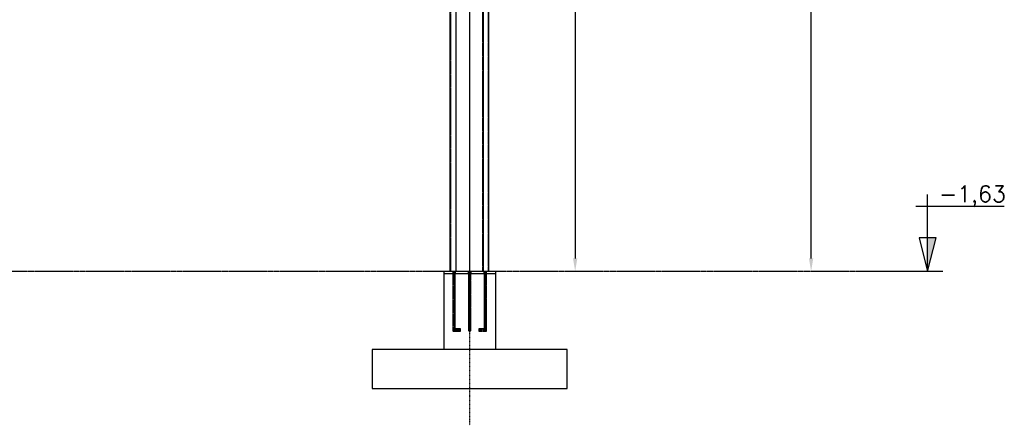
# Model space of a CAD drawing. Extents: x 635589 to 666432, y 115240 to 137507.
# Tile 6 of 7: x 658713 to 666288, y 128384 to 131501. Entities that reach past the tile are written whole.
import ezdxf

# ---------------------------------------------------------------- set-up
doc = ezdxf.new("R2010")
doc.units = 0
doc.header["$LTSCALE"] = 10
doc.header["$MEASUREMENT"] = 0
doc.linetypes.add('DASHDOT', pattern=[1, 0.5, -0.25, 0, -0.25])
doc.linetypes.add('HIDDEN', pattern=[0.375, 0.25, -0.125])
doc.layers.get('0').update_dxf_attribs({"linetype": 'CONTINUOUS'})
doc.layers.get('Defpoints').update_dxf_attribs({"linetype": 'CONTINUOUS'})
for name, color, linetype in [('A', 2, 'DASHDOT'), ('COTAS', 7, 'CONTINUOUS'), ('FORIR', 4, 'CONTINUOUS'), ('G', 3, 'CONTINUOUS'), ('G-SIMBOLO', 4, 'CONTINUOUS'), ('TR', 6, 'HIDDEN')]:
    doc.layers.add(name, color=color, linetype=linetype)
doc.styles.add('PADRAO MTL', font='txt.shx', dxfattribs={"width": 0.8, "oblique": 5})
doc.styles.get("Standard").update_dxf_attribs({"font": 'txt.shx', "width": 0.7, "oblique": 5})
doc.dimstyles.new('1-50', dxfattribs={"dimscale": 50, "dimtxt": 2.5, "dimasz": 2, "dimexe": 2, "dimexo": 2, "dimgap": 2, "dimtad": 1, "dimdec": 0, "dimdsep": 46, "dimtxsty": 'PADRAO MTL', "dimcen": 3, "dimclrd": 1, "dimclre": 1, "dimclrt": 7, "dimadec": 0, "dimazin": 0, "dimtfac": 1, "dimtdec": 0, "dimtmove": 0, "dimatfit": 3, "dimfxl": 1, "dimtfill": 1, "dimtolj": 1, "dimarcsym": 0})

# ---------------------------------------------------------------- blocks, each defined once
blk = doc.blocks.new('Nivel_vd')
at = {"layer": 'G-SIMBOLO'}
for p, q in [((7.09, 0), (7.09, 11.81)), ((5.28, 10), (18.9, 10))]:
    blk.add_line(p, q, dxfattribs=at)
at = {"layer": 'G-SIMBOLO', "linetype": 'Continuous'}
blk.add_line((9.43, 0), (0, 0), dxfattribs=at)
at = {"layer": 'G-SIMBOLO'}
blk.add_lwpolyline([(7.09, 0), (8.41, 5.16), (5.78, 5.16)], close=True, dxfattribs=at)
blk.add_solid([(7.09, 0), (8.41, 5.16), (7.09, 5.16)], dxfattribs=at)
at = {"layer": 'G-SIMBOLO', "color": 2}
blk.add_attdef('0000', (8.32, 10.66), '', height=2.5, dxfattribs=at)
blk = doc.blocks.new('*D48')
at = {"layer": 'COTAS', "color": 1, "lineweight": -2, "transparency": 16777216}
for p, q in [((664126.5, 134131.6), (664902, 134131.6)), ((664802, 129666.6), (664802, 134031.6)), ((664902, 129566.6), (664902, 129566.6))]:
    blk.add_line(p, q, dxfattribs=at)
at = {"layer": 'COTAS', "color": 1, "transparency": 16777216}
for points in [[(664785.3, 134031.6), (664818.6, 134031.6), (664802, 134131.6)], [(664785.3, 129666.6), (664818.6, 129666.6), (664802, 129566.6)]]:
    blk.add_solid(points, dxfattribs=at)
at = {"layer": 'Defpoints', "color": 0, "transparency": 16777216}
for p in [(664026.5, 134131.6), (664802, 134131.6), (664802, 129566.6)]:
    blk.add_point(p, dxfattribs=at)
at = {"layer": 'COTAS', "color": 7, "transparency": 16777216, "insert": (664639.5, 131849.1), "char_height": 125, "attachment_point": 5, "rotation": 90, "style": 'PADRAO MTL', "bg_fill": 3, "box_fill_scale": 1.25, "bg_fill_color": 256, "bg_fill_true_color": 13158600, "bg_fill_transparency": 0}
blk.add_mtext('\\A1;4565', dxfattribs=at)
blk = doc.blocks.new('*D50')
at = {"layer": 'COTAS', "color": 1, "lineweight": -2, "transparency": 16777216}
for p, q in [((662276.2, 135038.6), (663086.8, 135038.6)), ((662986.8, 134938.6), (662986.8, 129666.6)), ((663086.8, 129566.6), (663086.8, 129566.6))]:
    blk.add_line(p, q, dxfattribs=at)
at = {"layer": 'COTAS', "color": 1, "transparency": 16777216}
for points in [[(662970.1, 134938.6), (663003.5, 134938.6), (662986.8, 135038.6)], [(662970.1, 129666.6), (663003.5, 129666.6), (662986.8, 129566.6)]]:
    blk.add_solid(points, dxfattribs=at)
at = {"layer": 'Defpoints', "color": 0, "transparency": 16777216}
for p in [(662176.2, 135038.6), (662986.8, 129566.6), (662986.8, 129566.6)]:
    blk.add_point(p, dxfattribs=at)
at = {"layer": 'COTAS', "color": 7, "transparency": 16777216, "insert": (662824.3, 132302.6), "char_height": 125, "attachment_point": 5, "rotation": 90, "style": 'PADRAO MTL', "bg_fill": 3, "box_fill_scale": 1.25, "bg_fill_color": 256, "bg_fill_true_color": 13158600, "bg_fill_transparency": 0}
blk.add_mtext('\\A1;5472', dxfattribs=at)
blk = doc.blocks.new('3D_INFOM')
blk.add_point((0, 0))
at = {"layer": 'FORIR', "flags": 1}
blk.add_attdef('MARK', (7.6, -4.3), '', height=5.26, dxfattribs=at)

msp = doc.modelspace()

# ---------------------------------------------------------------- linework, layer by layer
for p, q in [((661975.2, 129550.6), (661975.2, 128966.6)), ((662925.2, 128966.6), (661425.2, 128966.6)), ((661425.2, 128966.6), (661425.2, 128666.6)), ((662925.2, 128666.6), (662925.2, 128966.6)), ((661425.2, 128666.6), (662925.2, 128666.6))]:
    msp.add_line(p, q)
at = {"layer": 'A'}
msp.add_line((662174.4, 137353.1), (662174.4, 128384.1), dxfattribs=at)
at = {"layer": 'G'}
for p, q in [((662023.8, 134371.6), (662023.8, 129566.6)), ((662067.7, 134213.7), (662067.7, 129566.6)), ((661975.2, 129566.6), (661975.2, 129550.6))]:
    msp.add_line(p, q, dxfattribs=at)
at = {"layer": 'TR'}
for p, q in [((662070.4, 129566.6), (662070.4, 135330.3)), ((662027.5, 134312.1), (662027.5, 129566.6)), ((662044.7, 129566.6), (662044.7, 129550.6)), ((662048.5, 129566.6), (662045.7, 129566.6)), ((662045.7, 129566.6), (662045.7, 129550.6)), ((662045.7, 129550.6), (662045.7, 129107)), ((662055.2, 129566.6), (662048.5, 129566.6)), ((662048.5, 129566.6), (662048.5, 129550.6)), ((662048.5, 129550.6), (662048.5, 129109.8)), ((662062, 129566.6), (662055.2, 129566.6)), ((662055.2, 129566.6), (662055.2, 129550.6)), ((662055.2, 129550.6), (662055.2, 129116.6)), ((662064.7, 129566.6), (662062, 129566.6)), ((662062, 129566.6), (662062, 129550.6)), ((662062, 129550.6), (662062, 129123.3)), ((662064.7, 129550.6), (662064.7, 129566.6)), ((662064.7, 129126.1), (662064.7, 129550.6)), ((662064.7, 129126.1), (662064.7, 129550.6)), ((662065.7, 129550.6), (662065.7, 129566.6)), ((662045.7, 129107), (662048.5, 129109.8)), ((662045.7, 129107), (662048.5, 129109.8)), ((662045.7, 129107), (662105.2, 129107)), ((662105.2, 129107), (662045.7, 129107)), ((662048.5, 129109.8), (662055.2, 129116.6)), ((662048.5, 129109.8), (662055.2, 129116.6)), ((662048.5, 129109.8), (662105.2, 129109.8)), ((662048.5, 129109.8), (662105.2, 129109.8)), ((662055.2, 129116.6), (662062, 129123.3)), ((662055.2, 129116.6), (662062, 129123.3)), ((662055.2, 129116.6), (662105.2, 129116.6)), ((662055.2, 129116.6), (662105.2, 129116.6)), ((662062, 129123.3), (662064.7, 129126.1)), ((662062, 129123.3), (662064.7, 129126.1)), ((662062, 129123.3), (662105.2, 129123.3)), ((662062, 129123.3), (662105.2, 129123.3)), ((662105.2, 129126.1), (662064.7, 129126.1)), ((662105.2, 129126.1), (662064.7, 129126.1)), ((662105.2, 129123.3), (662105.2, 129126.1)), ((662105.2, 129116.6), (662105.2, 129123.3)), ((662105.2, 129109.8), (662105.2, 129116.6)), ((662105.2, 129107), (662105.2, 129109.8)), ((662168.5, 129123.3), (662165.7, 129116.6)), ((662165.7, 129116.6), (662165.7, 129116.6)), ((662165.7, 129116.6), (662168.5, 129109.8)), ((662175.2, 129126.1), (662168.5, 129123.3)), ((662175.2, 129126.1), (662168.5, 129123.3)), ((662175.2, 129107), (662168.5, 129109.8)), ((662168.5, 129109.8), (662168.5, 129109.8)), ((662168.5, 129109.8), (662175.2, 129107)), ((662182, 129123.3), (662175.2, 129126.1)), ((662182, 129123.3), (662175.2, 129126.1)), ((662182, 129109.8), (662175.2, 129107)), ((662175.2, 129107), (662182, 129109.8)), ((662175.2, 129107), (662175.2, 129107)), ((662182, 129123.3), (662182, 129123.3)), ((662184.7, 129116.6), (662182, 129123.3)), ((662182, 129109.8), (662184.7, 129116.6)), ((662182, 129109.8), (662182, 129109.8)), ((662184.7, 129116.6), (662184.7, 129116.6)), ((662285.7, 129126.1), (662245.2, 129126.1)), ((662245.2, 129126.1), (662245.2, 129123.3)), ((662245.2, 129123.3), (662288.5, 129123.3)), ((662245.2, 129123.3), (662245.2, 129116.6)), ((662245.2, 129116.6), (662295.2, 129116.6)), ((662245.2, 129116.6), (662245.2, 129109.8)), ((662245.2, 129109.8), (662302, 129109.8)), ((662245.2, 129109.8), (662245.2, 129107)), ((662245.2, 129107), (662304.7, 129107)), ((662288.5, 129123.3), (662285.7, 129126.1)), ((662295.2, 129116.6), (662288.5, 129123.3)), ((662302, 129109.8), (662295.2, 129116.6)), ((662304.7, 129107), (662302, 129109.8))]:
    msp.add_line(p, q, dxfattribs=at)
at = {"layer": 'TR', "color": 253}
msp.add_line((665343.5, 129566.6), (652541.6, 129566.6), dxfattribs=at)

# ---------------------------------------------------------------- block references
ref = msp.add_blockref('Nivel_vd', (665343.5, 129566.6), dxfattribs=dict(xscale=50, yscale=50, zscale=50))
ref.add_attrib('0000', '-1,63', (665786.6, 130099.7), dxfattribs={"layer": 'G-SIMBOLO', "color": 2, "height": 125})

# ---------------------------------------------------------------- next in the draw order: dimensions: what is measured, and where the dimension line sits
at = {"layer": 'COTAS'}
for base, p1, p2, picture, middle in [((662986.8, 129566.6), (662176.2, 135038.6), (662986.8, 129566.6), '*D50', (662824.3, 132302.6)), ((664802, 134131.6), (664802, 129566.6), (664026.5, 134131.6), '*D48', (664639.5, 131849.1))]:
    dim = msp.add_linear_dim(base=base, p1=p1, p2=p2, angle=90, dimstyle='1-50', dxfattribs=at)
    dim.commit()
    dim.dimension.update_dxf_attribs({"geometry": picture, "text_midpoint": middle})

# ---------------------------------------------------------------- next in the draw order: linework, layer by layer
msp.add_line((662375.2, 128966.6), (662375.2, 129550.6))
at = {"layer": 'G'}
for p, q in [((662323.8, 129566.6), (662323.8, 134365.6)), ((662279.8, 134215.2), (662279.8, 129566.6)), ((662173.8, 132992.9), (662173.8, 129566.6)), ((662375.2, 129566.6), (661975.2, 129566.6)), ((661975.2, 129550.6), (662375.2, 129550.6)), ((662375.2, 129550.6), (662375.2, 129566.6))]:
    msp.add_line(p, q, dxfattribs=at)
at = {"layer": 'TR'}
for p, q in [((662277.2, 129566.6), (662277.2, 135330.3)), ((662320, 129566.6), (662320, 134307)), ((662164.7, 129566.6), (662164.7, 129550.6)), ((662168.5, 129566.6), (662165.7, 129566.6)), ((662165.7, 129566.6), (662165.7, 129550.6)), ((662165.7, 129550.6), (662165.7, 129116.6)), ((662168.5, 129550.6), (662168.5, 129566.6)), ((662175.2, 129566.6), (662168.5, 129566.6)), ((662168.5, 129109.8), (662168.5, 129550.6)), ((662175.2, 129550.6), (662175.2, 129566.6)), ((662182, 129566.6), (662175.2, 129566.6)), ((662175.2, 129107), (662175.2, 129550.6)), ((662184.7, 129566.6), (662182, 129566.6)), ((662182, 129550.6), (662182, 129566.6)), ((662182, 129123.3), (662182, 129550.6)), ((662182, 129109.8), (662182, 129550.6)), ((662184.7, 129550.6), (662184.7, 129566.6)), ((662184.7, 129116.6), (662184.7, 129550.6)), ((662185.7, 129550.6), (662185.7, 129566.6)), ((662283.9, 129566.6), (662283.9, 129550.6)), ((662284.7, 129566.6), (662284.7, 129550.6)), ((662285.7, 129566.6), (662285.7, 129550.6)), ((662285.7, 129550.6), (662285.7, 129126.1)), ((662288.5, 129550.6), (662288.5, 129566.6)), ((662288.5, 129123.3), (662288.5, 129550.6)), ((662295.2, 129550.6), (662295.2, 129566.6)), ((662295.2, 129116.6), (662295.2, 129550.6)), ((662302, 129550.6), (662302, 129566.6)), ((662302, 129109.8), (662302, 129550.6)), ((662304.7, 129550.6), (662304.7, 129566.6)), ((662304.7, 129107), (662304.7, 129550.6)), ((662304.9, 129550.6), (662304.9, 129566.6)), ((662305.7, 129550.6), (662305.7, 129566.6))]:
    msp.add_line(p, q, dxfattribs=at)

# ---------------------------------------------------------------- next in the draw order: block references
at = {"layer": 'G'}
msp.add_blockref('3D_INFOM', (662175.2, 129558.6), dxfattribs=at)

doc.saveas('drawing.dxf')
